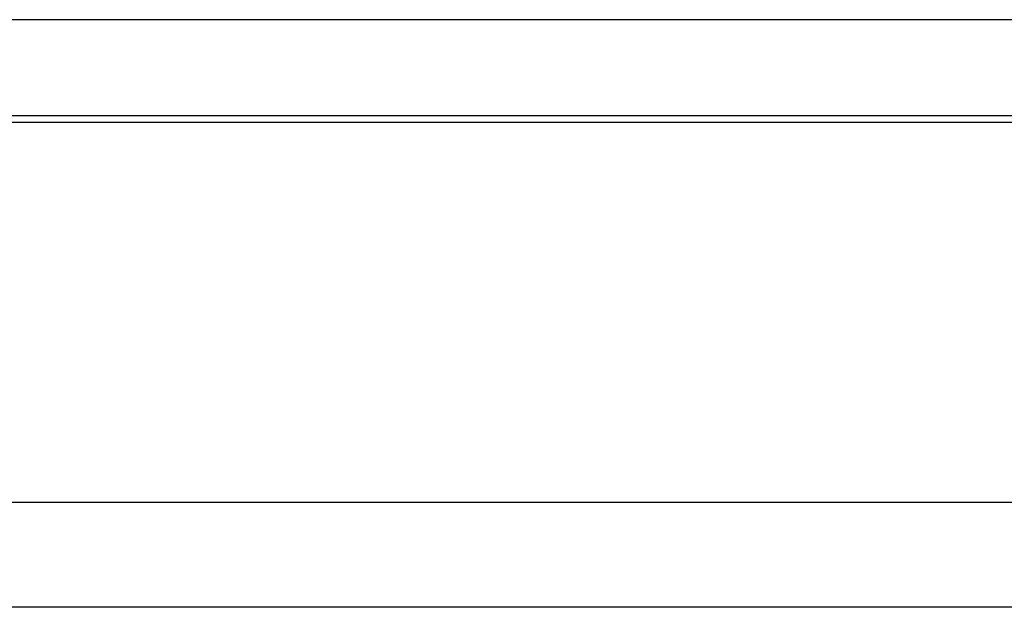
# Model space of a CAD drawing. Header units: millimetres. Extents: x 585 to 801, y 201 to 308.
# Tile 39 of 70: x 739.83 to 746.53, y 215.95 to 219.95. Entities that reach past the tile are written whole.
import ezdxf

# ---------------------------------------------------------------- set-up
doc = ezdxf.new("R2010")
doc.units = ezdxf.units.MM
doc.header["$LTSCALE"] = 0.15
doc.layers.add('OUT', color=3, linetype='CONTINUOUS')

msp = doc.modelspace()

# ---------------------------------------------------------------- linework, layer by layer
at = {"layer": 'OUT', "color": 0, "linetype": 'Continuous'}
for p, q in [((768.1787, 219.9477), (720.1787, 219.9477)), ((768.1787, 219.2941), (720.1787, 219.2941)), ((768.1787, 219.2477), (720.1787, 219.2477)), ((768.1787, 219.2477), (720.1787, 219.2477)), ((801.3787, 216.6619), (681.1526, 216.6619)), ((801.3787, 215.9477), (661.9787, 215.9477))]:
    msp.add_line(p, q, dxfattribs=at)

doc.saveas('drawing.dxf')
